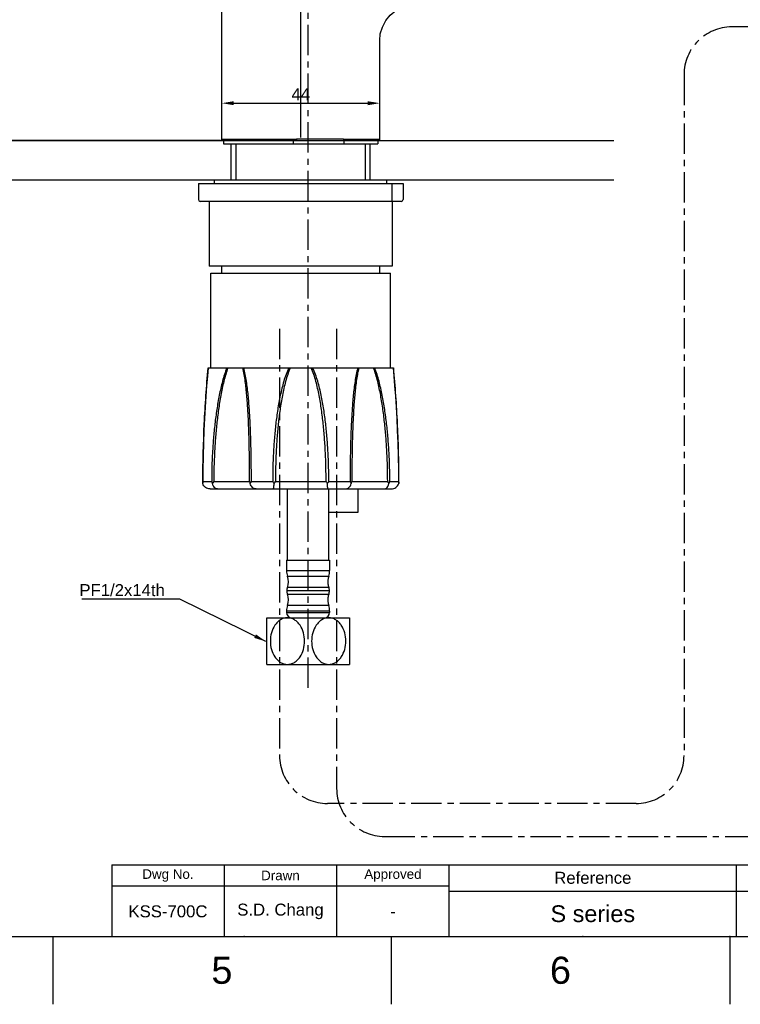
# Model space of a CAD drawing. Header units: millimetres. Extents: x 601 to 1195, y -13 to 407.
# Tile 4 of 11: x 891 to 1042, y -13 to 192. Entities that reach past the tile are written whole.
import ezdxf

# ---------------------------------------------------------------- set-up
doc = ezdxf.new("R2010")
doc.units = ezdxf.units.MM
doc.header["$LTSCALE"] = 0.1
doc.linetypes.add('CENTERX2', pattern=[101.6, 63.5, -12.7, 12.7, -12.7])
for name, color, linetype in [('02___PRT_ALL_AXES', 7, 'Continuous'), ('CENTER', 1, 'CENTERX2'), ('DIM', 3, 'Continuous'), ('FORM', 7, 'Continuous'), ('TEXT', 2, 'Continuous')]:
    doc.layers.add(name, color=color, linetype=linetype)
doc.styles.get("Standard").update_dxf_attribs({"font": 'arial_0.ttf'})
doc.dimstyles.new('ISO-25', dxfattribs={"dimtxt": 2.5, "dimasz": 2.5, "dimexe": 1.25, "dimexo": 0.625, "dimtad": 1, "dimlfac": 1.33325, "dimtxsty": 'Standard', "dimcen": 2.5, "dimadec": 0, "dimazin": 0, "dimtfac": 1, "dimtmove": 0, "dimatfit": 3, "dimfxl": 1, "dimarcsym": 0})

# ---------------------------------------------------------------- blocks, each defined once
blk = doc.blocks.new('*D2')
at = {"layer": 'Defpoints', "color": 0, "transparency": 16777216}
for p in [(785.71, 369.5), (753.85, 167.1), (933.73, 167.1)]:
    blk.add_point(p, dxfattribs=at)
at = {"layer": 'DIM', "color": 0, "lineweight": -2, "transparency": 16777216}
for p, q in [((785.09, 369.5), (752.6, 369.5)), ((753.85, 367), (753.85, 169.6)), ((933.11, 167.1), (752.6, 167.1))]:
    blk.add_line(p, q, dxfattribs=at)
at = {"layer": 'DIM', "color": 0, "transparency": 16777216}
for points in [[(753.44, 367), (754.27, 367), (753.85, 369.5)], [(753.44, 169.6), (754.27, 169.6), (753.85, 167.1)]]:
    blk.add_solid(points, dxfattribs=at)
at = {"layer": 'DIM', "color": 0, "transparency": 16777216, "insert": (751.95, 268.3), "char_height": 2.5, "attachment_point": 5, "rotation": 90}
blk.add_mtext('270', dxfattribs=at)
blk = doc.blocks.new('*D3')
at = {"layer": 'Defpoints', "color": 0, "transparency": 16777216}
for p in [(783.78, 326.01), (769.83, 167.1), (933.58, 167.1)]:
    blk.add_point(p, dxfattribs=at)
at = {"layer": 'DIM', "color": 0, "lineweight": -2, "transparency": 16777216}
for p, q in [((783.15, 326.01), (768.58, 326.01)), ((769.83, 323.51), (769.83, 169.6)), ((932.96, 167.1), (768.58, 167.1))]:
    blk.add_line(p, q, dxfattribs=at)
at = {"layer": 'DIM', "color": 0, "transparency": 16777216}
for points in [[(769.41, 323.51), (770.24, 323.51), (769.83, 326.01)], [(769.41, 169.6), (770.24, 169.6), (769.83, 167.1)]]:
    blk.add_solid(points, dxfattribs=at)
at = {"layer": 'DIM', "color": 0, "transparency": 16777216, "insert": (767.95, 246.55), "char_height": 2.5, "attachment_point": 5, "rotation": 90}
blk.add_mtext('212', dxfattribs=at)
blk = doc.blocks.new('*D5')
at = {"layer": 'Defpoints', "color": 0, "transparency": 16777216}
for p in [(966.36, 174.86), (933.36, 167.32), (966.36, 167.32)]:
    blk.add_point(p, dxfattribs=at)
at = {"layer": 'DIM', "color": 0, "lineweight": -2, "transparency": 16777216}
for p, q in [((933.36, 167.95), (933.36, 176.11)), ((935.86, 174.86), (963.86, 174.86)), ((966.36, 167.95), (966.36, 176.11))]:
    blk.add_line(p, q, dxfattribs=at)
at = {"layer": 'DIM', "color": 0, "transparency": 16777216}
for points in [[(935.86, 175.27), (935.86, 174.44), (933.36, 174.86)], [(963.86, 175.27), (963.86, 174.44), (966.36, 174.86)]]:
    blk.add_solid(points, dxfattribs=at)
at = {"layer": 'DIM', "color": 0, "transparency": 16777216, "insert": (949.86, 176.73), "char_height": 2.5, "attachment_point": 5}
blk.add_mtext('44', dxfattribs=at)
blk = doc.blocks.new('*D6')
at = {"layer": 'Defpoints', "color": 0, "transparency": 16777216}
for p in [(783.78, 326.01), (949.86, 228.44), (949.86, 167.1)]:
    blk.add_point(p, dxfattribs=at)
at = {"layer": 'DIM', "color": 0, "lineweight": -2, "transparency": 16777216}
for p, q in [((783.78, 325.38), (783.78, 227.19)), ((786.28, 228.44), (947.36, 228.44)), ((949.86, 167.72), (949.86, 229.69))]:
    blk.add_line(p, q, dxfattribs=at)
at = {"layer": 'DIM', "color": 0, "transparency": 16777216}
for points in [[(786.28, 228.86), (786.28, 228.03), (783.78, 228.44)], [(947.36, 228.86), (947.36, 228.03), (949.86, 228.44)]]:
    blk.add_solid(points, dxfattribs=at)
at = {"layer": 'DIM', "color": 0, "transparency": 16777216, "insert": (866.82, 230.34), "char_height": 2.5, "attachment_point": 5}
blk.add_mtext('221.5', dxfattribs=at)

msp = doc.modelspace()

# ---------------------------------------------------------------- linework, layer by layer
at = {"color": 7, "linetype": 'Continuous'}
for p, q in [((933.3561, 167.3212), (933.3561, 237.9712)), ((966.3561, 167.3212), (966.3561, 187.9537)), ((933.3561, 167.3212), (948.9546, 167.3176)), ((933.5811, 167.0962), (966.1311, 167.0962)), ((933.7311, 167.0962), (933.7311, 166.3462)), ((948.3561, 166.3462), (948.3561, 167.0962)), ((958.7603, 167.3176), (948.9546, 167.3176)), ((958.7603, 167.3177), (966.2392, 167.3212)), ((958.8561, 167.0962), (958.8561, 166.3462)), ((965.9811, 167.0962), (965.9811, 166.3462)), ((966.3561, 167.3212), (966.2392, 167.3212)), ((933.7311, 166.3462), (965.9811, 166.3462)), ((936.3561, 158.8462), (936.3561, 166.3462)), ((963.3561, 158.8462), (963.3561, 166.3462)), ((928.4811, 158.0962), (971.2311, 158.0962)), ((928.4811, 158.0962), (928.4811, 154.7212)), ((968.9811, 154.3462), (968.9811, 158.0962)), ((971.2311, 158.0962), (971.2311, 154.7212)), ((970.8561, 154.3462), (928.8561, 154.3462)), ((933.3561, 139.3462), (933.3561, 140.8462)), ((966.3561, 139.3462), (966.3561, 140.8462)), ((931.1061, 139.3462), (968.6061, 139.3462)), ((931.1061, 119.6212), (931.1061, 139.3462)), ((968.6061, 119.6212), (968.6061, 139.3462)), ((930.5079, 119.6212), (969.2043, 119.6212)), ((969.3564, 117.8949), (969.2043, 119.6212)), ((929.4418, 101.1972), (929.3952, 98.3104)), ((929.3952, 98.3104), (929.3829, 95.5493)), ((929.3954, 98.3226), (929.3953, 98.3164)), ((929.3842, 95.8466), (929.3829, 95.5493)), ((929.3872, 95.4423), (929.3829, 95.5492)), ((929.4132, 95.8462), (931.2551, 95.8462)), ((931.6987, 95.8462), (939.1799, 95.8462)), ((939.5465, 95.8462), (943.9931, 95.8462)), ((944.5661, 95.8462), (955.1461, 95.8462)), ((955.719, 95.8462), (960.1656, 95.8462)), ((960.5323, 95.8462), (968.0134, 95.8462)), ((968.4571, 95.8462), (970.299, 95.8462)), ((970.3292, 95.5492), (970.3249, 95.4423)), ((930.9322, 94.3462), (968.78, 94.3462)), ((946.8937, 79.4287), (946.8937, 77.2706)), ((955.8937, 79.4287), (955.8937, 77.2706)), ((946.8937, 77.2706), (955.8937, 77.2706)), ((947.0812, 76.0996), (955.7062, 76.0996)), ((955.8697, 73.0537), (946.9177, 73.0537)), ((955.7105, 73.7449), (947.077, 73.7449)), ((947.077, 72.3625), (955.7105, 72.3625)), ((955.7062, 70.0078), (947.0812, 70.0078)), ((955.8937, 68.8368), (946.8937, 68.8368)), ((946.8937, 68.8368), (946.8937, 68.5537)), ((955.8937, 68.8368), (955.8937, 68.5537)), ((942.7687, 67.4287), (960.0187, 67.4287)), ((942.7687, 57.6781), (942.7687, 67.4287)), ((960.0187, 67.4287), (960.0187, 57.6781)), ((942.7687, 57.6787), (960.0187, 57.6787))]:
    msp.add_line(p, q, dxfattribs=at)
for p, q in [((651.9606, 167.0962), (1015.2547, 167.0962)), ((651.9606, 158.8462), (1015.2547, 158.8462)), ((615.2102, 0.8691), (1180.8668, 0.8691)), ((898.0385, 0.8691), (898.0385, -13.2723)), ((968.7456, 0.8691), (968.7456, -13.2723)), ((1039.4526, 0.8691), (1039.4526, -13.2723))]:
    msp.add_line(p, q)
for points in [[(966.3555, 187.9542), (966.4795, 189.3125), (966.9003, 190.7603), (967.6021, 192.0948), (968.5569, 193.2621), (969.7259, 194.2149), (971.0615, 194.9144), (972.5101, 195.3326), (973.8556, 195.4543)], [(930.507, 119.6119), (930.3567, 117.9065), (930.1887, 115.8543), (930.0267, 113.6799)], [(930.5078, 119.6212), (930.3557, 117.8949), (930.1878, 115.8424)], [(969.6846, 113.6919), (969.5234, 115.8543), (969.3554, 117.9065), (969.2043, 119.6212)], [(969.6855, 113.6799), (969.5244, 115.8424), (969.3564, 117.8949)], [(930.0275, 113.6919), (929.8765, 111.4222), (929.7388, 109.0432), (929.6179, 106.5504), (929.5175, 103.9374), (929.4415, 101.185)], [(930.0267, 113.6799), (929.8757, 111.4101), (929.7381, 109.031), (929.6174, 106.5382), (929.5171, 103.9252)], [(970.0948, 106.5382), (969.974, 109.031), (969.8365, 111.4101), (969.6846, 113.6919)], [(970.0943, 106.5504), (969.9734, 109.0432), (969.8357, 111.4222)], [(970.3169, 98.3104), (970.2706, 101.185), (970.195, 103.9252), (970.0943, 106.5504)], [(970.3293, 95.5493), (970.3168, 98.3226), (970.2704, 101.1972), (970.1946, 103.9374)]]:
    msp.add_lwpolyline(points, dxfattribs=at)
for centre, radius, start, end in [((933.5811, 167.3212), 0.225, 180, 270), ((933.5811, 167.3249), 0.2242, 180.947579, 200.512348), ((966.1311, 167.3212), 0.225, 270, 0), ((966.0142, 167.3212), 0.225, 314.084725, 0.000884), ((928.8561, 154.7212), 0.375, 180, 270), ((970.8561, 154.7212), 0.375, 270, 0), ((950.6437, 77.2706), 3.75, 180, 198.194872), ((943.5205, 74.9287), 3.7482, 341.590423, 18.20343), ((959.2961, 74.9231), 3.7777, 161.854143, 173.96273), ((952.1437, 77.2706), 3.75, 341.805128, 360), ((959.2627, 74.9287), 3.7439, 173.994551, 186.212825), ((959.2959, 74.9343), 3.7775, 186.24241, 198.351751), ((950.6352, 72.5612), 3.75, 161.59867, 172.452844), ((950.6352, 73.5462), 3.75, 187.547156, 198.40133), ((943.5205, 71.1787), 3.7482, 341.79657, 18.409577), ((959.2959, 71.1731), 3.7775, 161.648249, 173.75759), ((952.1522, 72.5612), 3.75, 7.547156, 18.40133), ((952.1522, 73.5462), 3.75, 341.59867, 352.452844), ((950.6437, 68.8368), 3.75, 161.805128, 180), ((959.2627, 71.1787), 3.7439, 173.787175, 186.005449), ((959.2961, 71.1843), 3.7777, 186.03727, 198.145857), ((952.1437, 68.8368), 3.75, 0, 18.194872)]:
    msp.add_arc(centre, radius, start, end, dxfattribs=at)
for centre, major_axis, start_param, end_param in [((943.5187, 74.9287), (-3.75, 0), 2.82042886, 3.45915308), ((959.2687, 74.9287), (3.75, 0), 2.82403222, 3.0369403), ((959.2687, 74.9287), (0, 3.75), 1.46614397, 1.89196012), ((943.5187, 71.1787), (-3.75, 0), 2.82403222, 3.46275645), ((959.2687, 71.1787), (0, 3.75), 1.24963253, 1.67544868), ((959.2687, 71.1787), (3.75, 0), -3.0369403, -2.82403222)]:
    msp.add_ellipse(centre, major_axis=major_axis, ratio=1, start_param=start_param, end_param=end_param, dxfattribs=at)
for points, knots in [([(933.5808, 167.1018), (933.5245, 167.1018), (933.4071, 167.1485), (933.3578, 167.2646), (933.356, 167.3212)], [0, 0, 0, 0, 0.49847545, 1, 1, 1, 1]), ([(933.5811, 167.1006), (933.567, 167.1007), (933.508, 167.1073), (933.4512, 167.1369), (933.4197, 167.1694)], [0, 0, 0, 0, 0.23714481, 1, 1, 1, 1]), ([(948.9546, 167.3176), (948.9546, 167.2893), (948.9547, 167.2482), (948.9549, 167.1959), (948.9552, 167.1629), (948.9554, 167.1356), (948.956, 167.1177), (948.9558, 167.106), (948.9569, 167.1016), (948.9553, 167.0961), (948.9567, 167.0962)], [0, 0, 0, 0, 0.38377471, 0.55669018, 0.7079613, 0.83197985, 0.92418026, 0.95707482, 0.98079498, 1, 1, 1, 1]), ([(958.7603, 167.3212), (958.7603, 167.2923), (958.7603, 167.2503), (958.7602, 167.1968), (958.7603, 167.1626), (958.7598, 167.1346), (958.7606, 167.1133), (958.7589, 167.1008), (958.7606, 167.0943), (958.7598, 167.093)], [0, 0, 0, 0, 0.38001847, 0.55233649, 0.70374961, 0.82857091, 0.92194936, 0.97980176, 1, 1, 1, 1]), ([(929.4132, 95.8462), (929.4132, 99.8698), (929.6103, 107.8065), (930.17, 115.7246), (930.5155, 119.6212)], [0, 0, 0, 0, 0.50703655, 1, 1, 1, 1]), ([(934.4205, 119.6212), (934.2364, 119.165), (933.9092, 118.2306), (933.3584, 116.3186), (932.8097, 113.8755), (932.2985, 110.9072), (931.9038, 107.9144), (931.6086, 104.9073), (931.3347, 100.8859), (931.2551, 97.8618), (931.2551, 95.8462)], [0, 0, 0, 0, 0.06125972, 0.12314176, 0.24772197, 0.37280975, 0.49811876, 0.62353588, 0.74900867, 1, 1, 1, 1]), ([(934.6404, 119.6212), (934.4664, 119.1605), (934.1597, 118.2188), (933.6465, 116.297), (933.1377, 113.8485), (932.6643, 110.8791), (932.2991, 107.8889), (932.0258, 104.8867), (931.7724, 100.8736), (931.6987, 97.8569), (931.6987, 95.8462)], [0, 0, 0, 0, 0.06142976, 0.12341546, 0.24808185, 0.37316794, 0.49843257, 0.62378313, 0.74917747, 1, 1, 1, 1]), ([(939.1799, 95.8462), (939.1799, 97.8563), (939.1565, 100.87), (939.0683, 104.8839), (938.9668, 107.8849), (938.8193, 110.8733), (938.6064, 113.84), (938.3472, 116.2894), (938.0484, 118.2138), (937.8524, 119.1583), (937.7334, 119.6212)], [0, 0, 0, 0, 0.25276539, 0.37894341, 0.50484819, 0.6303314, 0.75515261, 0.8788281, 0.93990417, 1, 1, 1, 1]), ([(939.5465, 95.8462), (939.5465, 97.8611), (939.5198, 100.8818), (939.4195, 104.9042), (939.3044, 107.9098), (939.1377, 110.9006), (938.8986, 113.8659), (938.6096, 116.3102), (938.2807, 118.2253), (938.0675, 119.1627), (937.94, 119.6212)], [0, 0, 0, 0, 0.25318184, 0.37953455, 0.50556897, 0.63111242, 0.75588663, 0.87934069, 0.94020589, 1, 1, 1, 1]), ([(947.3674, 119.6212), (947.1493, 119.1688), (946.768, 118.2372), (946.1458, 116.3254), (945.5519, 113.8799), (945.0206, 110.9087), (944.6233, 107.9148), (944.333, 104.9072), (944.0684, 100.8855), (943.9931, 97.8617), (943.9931, 95.8462)], [0, 0, 0, 0, 0.06237428, 0.12476871, 0.24959111, 0.37450762, 0.49950479, 0.62456988, 0.74968879, 1, 1, 1, 1]), ([(947.669, 119.6212), (947.4637, 119.1641), (947.1088, 118.2246), (946.5344, 116.3027), (945.9902, 113.852), (945.5043, 110.8802), (945.1414, 107.8891), (944.8763, 104.8865), (944.6348, 100.8732), (944.5661, 97.8568), (944.5661, 95.8462)], [0, 0, 0, 0, 0.06237839, 0.12477823, 0.24961391, 0.37453816, 0.4995373, 0.62459898, 0.74970988, 1, 1, 1, 1]), ([(955.1461, 95.8462), (955.1461, 97.8568), (955.0774, 100.8732), (954.8358, 104.8866), (954.5708, 107.8891), (954.2079, 110.8802), (953.722, 113.852), (953.1777, 116.3028), (952.6033, 118.2247), (952.2484, 119.1641), (952.0432, 119.6212)], [0, 0, 0, 0, 0.25029107, 0.37540278, 0.50046533, 0.6254648, 0.75038882, 0.87522388, 0.9376232, 1, 1, 1, 1]), ([(955.719, 95.8462), (955.719, 97.8617), (955.6438, 100.8856), (955.3792, 104.9073), (955.0889, 107.9148), (954.6916, 110.9088), (954.1602, 113.88), (953.5664, 116.3254), (952.9442, 118.2373), (952.5628, 119.1688), (952.3447, 119.6212)], [0, 0, 0, 0, 0.25031227, 0.3754321, 0.50049818, 0.62549569, 0.75041189, 0.87523358, 0.9376274, 1, 1, 1, 1]), ([(961.7722, 119.6212), (961.6447, 119.1627), (961.4315, 118.2253), (961.1025, 116.3102), (960.8135, 113.8659), (960.5745, 110.9006), (960.4077, 107.9098), (960.2926, 104.9042), (960.1924, 100.8818), (960.1656, 97.8611), (960.1656, 95.8462)], [0, 0, 0, 0, 0.05979649, 0.12066271, 0.24411689, 0.36889023, 0.49443297, 0.62046702, 0.7468193, 1, 1, 1, 1]), ([(961.9787, 119.6212), (961.8598, 119.1583), (961.6637, 118.2138), (961.3649, 116.2893), (961.1057, 113.8399), (960.8929, 110.8733), (960.7453, 107.8849), (960.6438, 104.8839), (960.5557, 100.87), (960.5323, 97.8563), (960.5323, 95.8462)], [0, 0, 0, 0, 0.06009796, 0.12117492, 0.24485055, 0.369671, 0.49515357, 0.621058, 0.74723563, 1, 1, 1, 1]), ([(968.0134, 95.8462), (968.0134, 97.8569), (967.9397, 100.8736), (967.6863, 104.8867), (967.4131, 107.8889), (967.0478, 110.8791), (966.5744, 113.8485), (966.0656, 116.297), (965.5525, 118.2188), (965.2458, 119.1605), (965.0717, 119.6212)], [0, 0, 0, 0, 0.25082262, 0.37621695, 0.50156768, 0.6268325, 0.75191851, 0.87658526, 0.93857128, 1, 1, 1, 1]), ([(968.4571, 95.8462), (968.4571, 97.8618), (968.3775, 100.8859), (968.1036, 104.9073), (967.8083, 107.9144), (967.4137, 110.9072), (966.9025, 113.8755), (966.3538, 116.3186), (965.8029, 118.2306), (965.4758, 119.165), (965.2916, 119.6212)], [0, 0, 0, 0, 0.25099137, 0.37646413, 0.50188142, 0.62719062, 0.75227828, 0.87685885, 0.93874126, 1, 1, 1, 1]), ([(969.1966, 119.6212), (969.5421, 115.7246), (970.1019, 107.8065), (970.299, 99.8698), (970.299, 95.8462)], [0, 0, 0, 0, 0.49296525, 1, 1, 1, 1]), ([(929.3829, 95.5493), (929.3828, 95.5739), (929.3854, 95.6735), (929.3983, 95.7727), (929.4132, 95.8462)], [0, 0, 0, 0, 0.2475391, 1, 1, 1, 1]), ([(930.9322, 94.3462), (930.7638, 94.3462), (930.4251, 94.3962), (929.963, 94.6183), (929.5913, 94.9731), (929.4355, 95.2809), (929.3872, 95.4423)], [0, 0, 0, 0, 0.24999341, 0.49984012, 0.74977707, 1, 1, 1, 1]), ([(931.2551, 95.8462), (931.2672, 95.812), (931.3212, 95.6727), (931.3899, 95.5392), (931.4481, 95.4423)], [0, 0, 0, 0, 0.2429421, 1, 1, 1, 1]), ([(931.4481, 95.4423), (931.4672, 95.4759), (931.5471, 95.6128), (931.6323, 95.7465), (931.6987, 95.8462)], [0, 0, 0, 0, 0.24413693, 1, 1, 1, 1]), ([(932.4363, 94.3462), (932.3255, 94.3462), (932.0904, 94.4026), (931.7919, 94.6394), (931.5649, 94.999), (931.4771, 95.2871), (931.4481, 95.4423)], [0, 0, 0, 0, 0.20905117, 0.43838535, 0.70210913, 1, 1, 1, 1]), ([(939.1799, 95.8462), (939.1873, 95.8122), (939.2216, 95.674), (939.2716, 95.5398), (939.3167, 95.4423)], [0, 0, 0, 0, 0.24473342, 1, 1, 1, 1]), ([(939.3167, 95.4423), (939.3331, 95.476), (939.4035, 95.6141), (939.483, 95.7474), (939.5465, 95.8462)], [0, 0, 0, 0, 0.24174617, 1, 1, 1, 1]), ([(940.5135, 94.3462), (940.3835, 94.3462), (940.1131, 94.4006), (939.7539, 94.6308), (939.4688, 94.9888), (939.3539, 95.2847), (939.3167, 95.4423)], [0, 0, 0, 0, 0.22387726, 0.46203019, 0.721056, 1, 1, 1, 1]), ([(943.9931, 95.8462), (944.0172, 95.8122), (944.1147, 95.676), (944.2154, 95.5421), (944.2921, 95.4423)], [0, 0, 0, 0, 0.2484689, 1, 1, 1, 1]), ([(944.1446, 94.3462), (944.1538, 94.3462), (944.1731, 94.3766), (944.1896, 94.4301), (944.2114, 94.5247), (944.2312, 94.6506), (944.2509, 94.8103), (944.2755, 95.0773), (944.287, 95.2916), (944.2921, 95.4423)], [0, 0, 0, 0, 0.02469778, 0.07824817, 0.1631522, 0.27883252, 0.42353699, 0.59466588, 1, 1, 1, 1]), ([(944.2921, 95.4423), (944.3163, 95.4755), (944.4111, 95.6078), (944.5016, 95.7431), (944.5661, 95.8462)], [0, 0, 0, 0, 0.2527909, 1, 1, 1, 1]), ([(955.1461, 95.8462), (955.1673, 95.8122), (955.255, 95.6751), (955.3478, 95.5413), (955.4201, 95.4423)], [0, 0, 0, 0, 0.24658113, 1, 1, 1, 1]), ([(955.4201, 95.4423), (955.4967, 95.5421), (955.5974, 95.676), (955.695, 95.8122), (955.719, 95.8462)], [0, 0, 0, 0, 0.7515311, 1, 1, 1, 1]), ([(955.5675, 94.3462), (955.5583, 94.3462), (955.539, 94.3766), (955.5226, 94.4301), (955.5008, 94.5247), (955.4809, 94.6506), (955.4612, 94.8103), (955.4367, 95.0773), (955.4252, 95.2916), (955.4201, 95.4423)], [0, 0, 0, 0, 0.02469778, 0.07824817, 0.16315221, 0.27883254, 0.42353702, 0.59466591, 1, 1, 1, 1]), ([(959.1987, 94.3462), (959.3286, 94.3462), (959.5991, 94.4006), (959.9583, 94.6308), (960.2433, 94.9888), (960.3583, 95.2847), (960.3954, 95.4423)], [0, 0, 0, 0, 0.22387726, 0.46203019, 0.72105599, 1, 1, 1, 1]), ([(960.1656, 95.8462), (960.1872, 95.8126), (960.2695, 95.6813), (960.3452, 95.5458), (960.3954, 95.4423)], [0, 0, 0, 0, 0.25763287, 1, 1, 1, 1]), ([(960.3954, 95.4423), (960.4107, 95.4753), (960.4671, 95.606), (960.5097, 95.7427), (960.5323, 95.8462)], [0, 0, 0, 0, 0.25580918, 1, 1, 1, 1]), ([(967.2759, 94.3462), (967.3867, 94.3462), (967.6217, 94.4026), (967.9203, 94.6394), (968.1473, 94.999), (968.235, 95.2871), (968.2641, 95.4423)], [0, 0, 0, 0, 0.20905117, 0.43838535, 0.70210914, 1, 1, 1, 1]), ([(968.0134, 95.8462), (968.0359, 95.8126), (968.1228, 95.6801), (968.2058, 95.5449), (968.2641, 95.4423)], [0, 0, 0, 0, 0.25511209, 1, 1, 1, 1]), ([(968.2641, 95.4423), (968.2839, 95.4753), (968.3578, 95.605), (968.4199, 95.7417), (968.4571, 95.8462)], [0, 0, 0, 0, 0.25728555, 1, 1, 1, 1]), ([(968.78, 94.3462), (968.9483, 94.3462), (969.2871, 94.3962), (969.7492, 94.6183), (970.1208, 94.9731), (970.2767, 95.2809), (970.3249, 95.4423)], [0, 0, 0, 0, 0.24999341, 0.49984011, 0.74977706, 1, 1, 1, 1]), ([(970.299, 95.8462), (970.304, 95.8215), (970.3214, 95.7234), (970.3294, 95.6237), (970.3293, 95.5493)], [0, 0, 0, 0, 0.25305689, 1, 1, 1, 1]), ([(947.0812, 67.4287), (946.8257, 67.4287), (946.3068, 67.3501), (945.5876, 67.0159), (944.9564, 66.5048), (944.249, 65.6346), (943.6592, 64.2999), (943.4272, 62.5537), (943.6592, 60.8074), (944.249, 59.4728), (944.9564, 58.6026), (945.5876, 58.0915), (946.3068, 57.7573), (946.8257, 57.6787), (947.0812, 57.6787)], [0, 0, 0, 0, 0.05763141, 0.11639105, 0.17689642, 0.23923695, 0.36793914, 0.49999932, 0.63205963, 0.76076383, 0.82310453, 0.88360961, 0.94236891, 1, 1, 1, 1]), ([(947.0812, 57.6787), (947.3367, 57.6787), (947.8557, 57.7573), (948.5749, 58.0915), (949.2061, 58.6026), (949.9134, 59.4728), (950.5032, 60.8074), (950.7353, 62.5537), (950.5032, 64.2999), (949.9134, 65.6346), (949.2061, 66.5048), (948.5749, 67.0159), (947.8557, 67.3501), (947.3367, 67.4287), (947.0812, 67.4287)], [0, 0, 0, 0, 0.05763133, 0.1163908, 0.17689595, 0.2392364, 0.36793999, 0.50000031, 0.63206059, 0.76076309, 0.82310354, 0.88360891, 0.94236861, 1, 1, 1, 1]), ([(955.7062, 67.4287), (955.4507, 67.4287), (954.9318, 67.3501), (954.2126, 67.0159), (953.5814, 66.5049), (952.874, 65.6347), (952.2842, 64.3), (952.0522, 62.5538), (952.2842, 60.8077), (952.8738, 59.4731), (953.5811, 58.6028), (954.2124, 58.0916), (954.9317, 57.7573), (955.4507, 57.6787), (955.7062, 57.6787)], [0, 0, 0, 0, 0.05762948, 0.11638359, 0.17688907, 0.23923155, 0.36793773, 0.49999398, 0.6320364, 0.76073262, 0.82307802, 0.88359136, 0.94236584, 1, 1, 1, 1]), ([(955.7062, 57.6787), (955.9617, 57.6787), (956.4807, 57.7573), (957.1999, 58.0915), (957.8311, 58.6026), (958.5384, 59.4728), (959.1282, 60.8074), (959.3603, 62.5537), (959.1282, 64.3), (958.5384, 65.6346), (957.8311, 66.5048), (957.1999, 67.0159), (956.4807, 67.3501), (955.9617, 67.4287), (955.7062, 67.4287)], [0, 0, 0, 0, 0.05763128, 0.11639085, 0.17689629, 0.23923743, 0.36794025, 0.49999988, 0.63206056, 0.76076446, 0.82310544, 0.88361058, 0.9423694, 1, 1, 1, 1])]:
    msp.add_open_spline(points, degree=3, knots=knots, dxfattribs=at)
for points in [[(933.4197, 167.1694), (933.3986, 167.1912), (933.3818, 167.218), (933.3711, 167.2464)], [(966.0143, 167.0962), (966.0705, 167.0962), (966.1303, 167.1204), (966.1707, 167.1595)]]:
    msp.add_open_spline(points, degree=3, dxfattribs=at)
for p in [(938.0385, 0.8691), (1008.7456, 0.8691), (1039.4526, 0.8691)]:
    msp.add_point(p)
at = {"layer": '02___PRT_ALL_AXES', "color": 7, "linetype": 'Continuous'}
for p, q in [((935.3561, 158.8462), (935.3561, 166.3462)), ((936.3561, 158.8462), (936.3561, 166.3462)), ((963.3561, 158.8462), (963.3561, 166.3462)), ((964.3561, 158.8462), (964.3561, 166.3462)), ((931.8561, 158.8462), (967.8561, 158.8462)), ((931.8561, 158.0962), (931.8561, 158.8462)), ((967.8561, 158.0962), (967.8561, 158.8462)), ((930.7311, 154.3462), (930.7311, 140.8462)), ((968.9811, 154.3462), (968.9811, 140.8462)), ((968.9811, 140.8462), (930.7311, 140.8462)), ((947.0812, 79.4287), (947.0812, 94.3462)), ((955.7062, 79.4287), (955.7062, 94.3462)), ((961.8561, 89.4787), (961.8561, 94.3462)), ((955.7062, 89.4787), (961.8561, 89.4787)), ((946.8937, 79.4287), (955.8937, 79.4287)), ((946.8937, 79.4287), (946.8937, 77.2706)), ((955.8937, 79.4287), (955.8937, 77.2706)), ((946.8937, 68.8368), (946.8937, 68.5537)), ((946.8937, 68.5537), (955.8937, 68.5537)), ((955.8937, 68.8368), (955.8937, 68.5537))]:
    msp.add_line(p, q, dxfattribs=at)
for centre, start, end in [((948.0187, 68.5537), 180, 270), ((954.7687, 68.5537), 270, 0)]:
    msp.add_arc(centre, 1.125, start, end, dxfattribs=at)
at = {"layer": 'CENTER'}
for p, q in [((951.3937, 52.7848), (951.3937, 217.4287)), ((1076.3798, 190.785), (1039.9117, 190.785)), ((1029.9117, 180.785), (1029.9117, 38.663)), ((945.4314, 127.7516), (945.4314, 38.663)), ((957.3561, 127.7516), (957.3561, 31.777)), ((1019.9117, 28.663), (955.4314, 28.663)), ((967.3561, 21.777), (1076.3798, 21.777))]:
    msp.add_line(p, q, dxfattribs=at)
for centre, start, end in [((1039.9117, 180.785), 90, 180), ((955.4314, 38.663), 180, 270), ((1019.9117, 38.663), 270, 0), ((967.3561, 31.777), 180, 270)]:
    msp.add_arc(centre, 10, start, end, dxfattribs=at)
at = {"layer": 'FORM'}
for p, q in [((910.3668, 15.8691), (1180.8668, 15.8691)), ((910.3668, 15.8691), (910.3668, 0.8691)), ((933.8668, 15.8691), (933.8668, 0.8691)), ((957.3668, 0.8691), (957.3668, 15.8691)), ((980.8668, 0.8691), (980.8668, 15.8691)), ((1040.8668, 0.8691), (1040.8668, 15.8691)), ((1040.8668, 0.8691), (1040.8668, 15.8691)), ((1040.8668, 0.8691), (1040.8668, 15.8691)), ((980.8668, 11.3691), (910.3668, 11.3691)), ((980.8668, 10.3691), (1120.8668, 10.3691))]:
    msp.add_line(p, q, dxfattribs=at)
at = {"layer": 'TEXT'}
msp.add_point((957.3668, 11.3691), dxfattribs=at)

# ---------------------------------------------------------------- texts
at = {"char_height": 5.6566, "attachment_point": 5}
for s, insert in [('5', (933.392, -6.2016)), ('6', (1004.0991, -6.2016))]:
    msp.add_mtext_dynamic_manual_height_columns(s, width=50, gutter_width=12.5, heights=[0], dxfattribs=dict(at, insert=insert))
at = {"layer": 'DIM', "insert": (921.4759, 71.9151), "char_height": 2.5, "attachment_point": 9}
msp.add_mtext('PF1/2x14th', dxfattribs=at)
at = {"layer": 'TEXT', "attachment_point": 5}
for s, width, insert, char_height in [('Dwg No.', 23.5, (922.1168, 13.6191), 2), ('Drawn', 23.5, (945.6168, 13.6191), 2), ('Approved', 23.5, (969.1168, 13.6191), 2), ('Reference', 60, (1010.8668, 13.1191), 2.5), ('KSS-700C', 23.5, (922.1168, 6.1191), 2.5), ('S.D. Chang', 23.5, (945.6168, 6.1191), 2.5), ('S series', 60, (1010.8668, 5.6191), 3.5), ('-', 23.5, (969.1168, 6.1191), 2.5)]:
    msp.add_mtext_dynamic_manual_height_columns(s, width=width, gutter_width=12.5, heights=[0], dxfattribs=dict(at, insert=insert, char_height=char_height))

# ---------------------------------------------------------------- dimensions: what is measured, and where the dimension line sits
at = {"layer": 'DIM'}
for base, p1, p2, text, picture, middle in [((753.854, 167.0962), (785.7133, 369.4961), (933.7311, 167.0962), '270', '*D2', (751.9525, 268.2961)), ((769.8277, 167.0962), (783.7788, 326.0056), (933.5811, 167.0962), '212', '*D3', (767.9476, 246.5509))]:
    dim = msp.add_linear_dim(base=base, p1=p1, p2=p2, angle=90, text=text, dimstyle='ISO-25', dxfattribs=at)
    dim.commit()
    dim.dimension.update_dxf_attribs({"geometry": picture, "text_midpoint": middle})
dim = msp.add_linear_dim(base=(949.8561, 228.4432), p1=(783.7788, 326.0056), p2=(949.8561, 167.0962), text='221.5', dimstyle='ISO-25', dxfattribs=at)
dim.commit()
dim.dimension.update_dxf_attribs({"geometry": '*D6', "text_midpoint": (866.8174, 230.3446)})
dim = msp.add_linear_dim(base=(966.3561, 174.8562), p1=(933.356, 167.3212), p2=(966.3561, 167.3212), dimstyle='ISO-25', dxfattribs=at)
dim.commit()
dim.dimension.update_dxf_attribs({"geometry": '*D5', "text_midpoint": (949.8561, 176.7312)})

# ---------------------------------------------------------------- leaders
at = {"layer": 'DIM', "annotation_type": 0, "has_hookline": 1, "hookline_direction": 1, "text_width": 17.355}
msp.add_leader([(942.5716, 62.4898), (924.6009, 71.2901), (922.1009, 71.2901)], dimstyle='ISO-25', dxfattribs=at)

doc.saveas('drawing.dxf')
